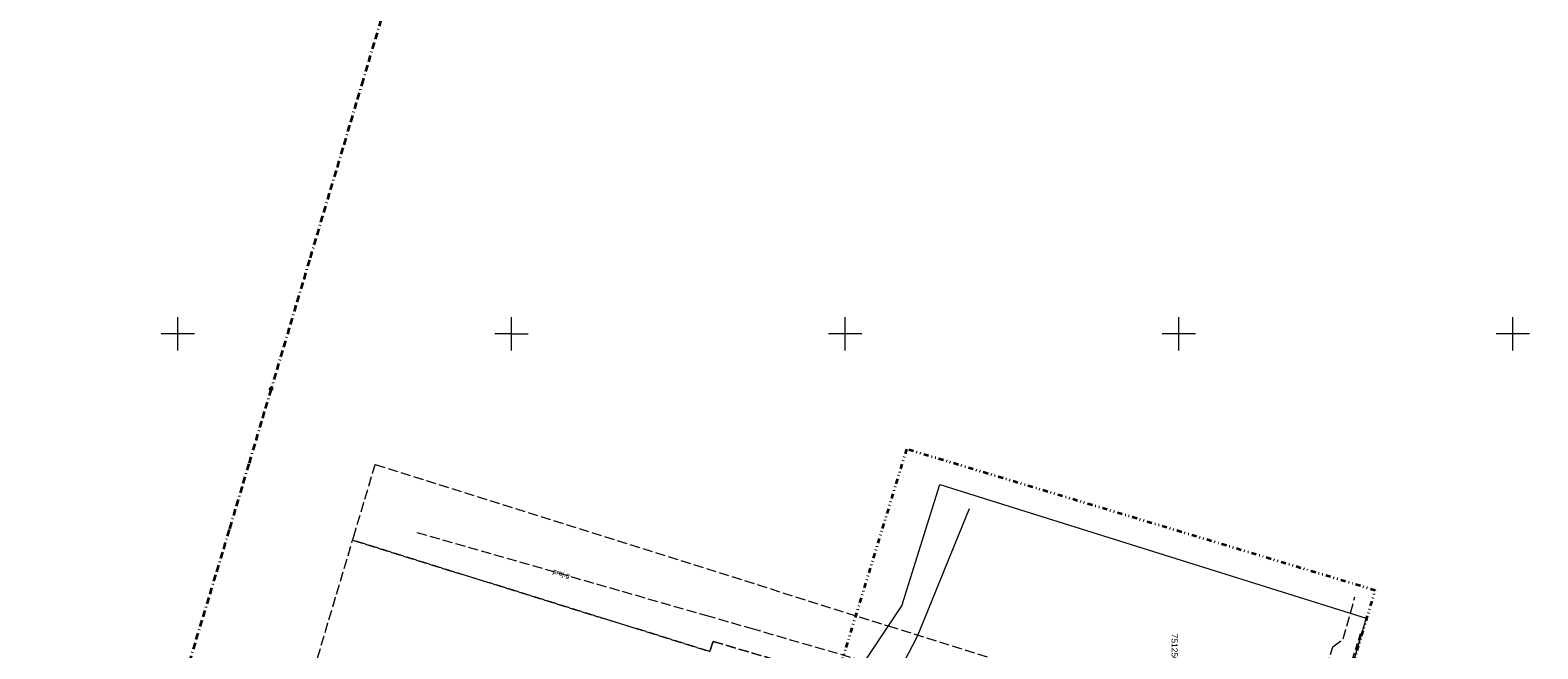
# Model space of a CAD drawing. Extents: x 7503703 to 7518012, y 5690450 to 5705715.
# Tile 15 of 50: x 7512328 to 7512554, y 5697003 to 5697095. Entities that reach past the tile are written whole.
import ezdxf
from ezdxf.enums import TextEntityAlignment as Align

# ---------------------------------------------------------------- set-up
doc = ezdxf.new("R2010")
doc.units = 0
for name, pattern in [('DWUKROPK1_5-3', [2.23, 0.75, -0.46, 0.05, -0.46, 0.05, -0.46]), ('KROPK2-2-2', [3.49, 1, -0.47, 0.05, -0.47, 1, -0.5]), ('PRZER1-1', [1, 0.5, -0.5]), ('PRZER2-1', [1.5, 1, -0.5]), ('PRZER3-1', [2, 1.5, -0.5])]:
    doc.linetypes.add(name, pattern=pattern)
doc.layers.get('0').update_dxf_attribs({"linetype": 'CONTINUOUS'})
for name, color, linetype, lineweight in [('EGDE', 7, 'CONTINUOUS', 18), ('EGPG', 7, 'CONTINUOUS', 18), ('GESGPB', 7, 'CONTINUOUS', 35), ('GESGPS', 7, 'CONTINUOUS', 35), ('OTKC', 7, 'CONTINUOUS', 18), ('Ramka sekcyjna', 7, 'CONTINUOUS', 18)]:
    doc.layers.add(name, color=color, linetype=linetype, lineweight=lineweight)
for name, color, linetype, lineweight, true_color in [('EGUG', 96, 'CONTINUOUS', 18, 0x008000), ('GESKLU', 96, 'CONTINUOUS', 18, 0x008000), ('SUEP', 1, 'CONTINUOUS', 18, 0xff0000), ('SUGP', 52, 'CONTINUOUS', 18, 0xbfbf00), ('SUGP_O', 52, 'CONTINUOUS', 18, 0xbfbf00)]:
    doc.layers.add(name, color=color, linetype=linetype, lineweight=lineweight, true_color=true_color)
doc.styles.add('Arial', font='arial.ttf')

# ---------------------------------------------------------------- blocks, each defined once
blk = doc.blocks.new('D_GEPPGD1_2')
blk.add_hatch(color=0).paths.add_polyline_path([(0, -0.045), (0.013906, -0.042798), (0.02645, -0.036406), (0.036406, -0.02645), (0.042798, -0.013906), (0.045, 0), (0.042798, 0.013906), (0.036406, 0.02645), (0.02645, 0.036406), (0.013906, 0.042798), (0, 0.045), (-0.013906, 0.042798), (-0.02645, 0.036406), (-0.036406, 0.02645), (-0.042798, 0.013906), (-0.045, 0), (-0.042798, -0.013906), (-0.036406, -0.02645), (-0.02645, -0.036406), (-0.013906, -0.042798)])
blk = doc.blocks.new('D_GEPPGO1_2')
blk.add_hatch(color=0).paths.add_polyline_path([(0, -0.045), (0.013906, -0.042798), (0.02645, -0.036406), (0.036406, -0.02645), (0.042798, -0.013906), (0.045, 0), (0.042798, 0.013906), (0.036406, 0.02645), (0.02645, 0.036406), (0.013906, 0.042798), (0, 0.045), (-0.013906, 0.042798), (-0.02645, 0.036406), (-0.036406, 0.02645), (-0.042798, 0.013906), (-0.045, 0), (-0.042798, -0.013906), (-0.036406, -0.02645), (-0.02645, -0.036406), (-0.013906, -0.042798)])
blk = doc.blocks.new('D_GEPPGO1_1')
at = {"color": 0}
blk.add_lwpolyline([(0, 0.25), (0.077254, 0.237764), (0.146946, 0.202254), (0.202254, 0.146946), (0.237764, 0.077254), (0.25, 0), (0.237764, -0.077254), (0.202254, -0.146946), (0.146946, -0.202254), (0.077254, -0.237764), (0, -0.25), (-0.077254, -0.237764), (-0.146946, -0.202254), (-0.202254, -0.146946), (-0.237764, -0.077254), (-0.25, 0), (-0.237764, 0.077254), (-0.202254, 0.146946), (-0.146946, 0.202254), (-0.077254, 0.237764)], close=True, dxfattribs=at)

msp = doc.modelspace()

# ---------------------------------------------------------------- linework, layer by layer
at = {"layer": 'EGDE', "color": 7, "linetype": 'Continuous', "lineweight": 18, "elevation": 10.22}
msp.add_lwpolyline([(7512450.29, 5696997), (7512458.49, 5697009.3), (7512464.17, 5697027.43), (7512477.71, 5697023.2), (7512528.03, 5697007.44), (7512521.99, 5696986.96), (7512517.47, 5696971.64), (7512515.05, 5696963.51), (7512446.5, 5696985.07)], close=True, dxfattribs=at)
at = {"layer": 'EGUG', "color": 96, "linetype": 'PRZER1-1', "lineweight": 18, "true_color": 0x008000, "elevation": 10.08}
for points in [[(7512450.85, 5696997.83), (7512430.21, 5697003.95), (7512429.7, 5697002.44), (7512376.2, 5697019.1), (7512376.32, 5697019.52), (7512379.59, 5697030.45), (7512456.47, 5697006.27), (7512471.39, 5697001.59)], [(7512365.79, 5696984.2), (7512376.2, 5697019.1), (7512429.7, 5697002.44), (7512430.21, 5697003.95), (7512450.85, 5696997.83)]]:
    msp.add_lwpolyline(points, dxfattribs=at)
at = {"layer": 'GESGPB', "color": 7, "linetype": 'DWUKROPK1_5-3', "lineweight": 35, "elevation": 10.1}
msp.add_lwpolyline([(7512529.41, 5697011.58), (7512459.18, 5697032.74), (7512448.71, 5696998.47), (7512442.53, 5696978.24), (7512438.78, 5696965.78), (7512438.06, 5696963.39), (7512435.54, 5696954.52), (7512455.42, 5696948.53), (7512506.04, 5696933.27), (7512513.45, 5696958.15), (7512517.45, 5696971.65), (7512521.99, 5696986.96)], close=True, dxfattribs=at)
at = {"layer": 'GESGPS', "color": 7, "linetype": 'KROPK2-2-2', "lineweight": 35, "elevation": 10.1}
msp.add_lwpolyline([(7512383.47, 5697107.22), (7512377.76, 5697088.03), (7512369.73, 5697061.08), (7512363.98, 5697041.75), (7512362.55, 5697036.95), (7512360.64, 5697030.53), (7512357.71, 5697020.69), (7512334.65, 5696944.43), (7512327.89, 5696922.09), (7512336.52, 5696918.9), (7512345.33, 5696915.64), (7512353.88, 5696944.29), (7512394.33, 5696932.75), (7512407.77, 5696928.92), (7512426.9, 5696923.41), (7512434.03, 5696945.82), (7512435.99, 5696952), (7512639.72, 5696890.87)], dxfattribs=at)
at = {"layer": 'GESKLU', "color": 96, "linetype": 'PRZER3-1', "lineweight": 18, "true_color": 0x008000, "elevation": 10.06}
for points in [[(7512450.85, 5696997.83), (7512430.21, 5697003.95), (7512429.7, 5697002.44), (7512376.2, 5697019.1), (7512376.32, 5697019.52), (7512379.59, 5697030.45), (7512456.47, 5697006.27), (7512471.39, 5697001.59)], [(7512365.79, 5696984.2), (7512376.2, 5697019.1), (7512429.7, 5697002.44), (7512430.21, 5697003.95), (7512450.85, 5696997.83)]]:
    msp.add_lwpolyline(points, dxfattribs=at)
at = {"layer": 'OTKC', "color": 7, "linetype": 'PRZER2-1', "lineweight": 18, "elevation": 10.18}
msp.add_lwpolyline([(7512527.14, 5697005.06), (7512517.48, 5696974.79), (7512519.97, 5696974.01), (7512527.97, 5696998.69)], dxfattribs=at)
at = {"layer": 'Ramka sekcyjna', "color": 7, "linetype": 'Continuous', "lineweight": 18, "elevation": 100, "flags": 128}
for points in [[(7512350, 5697047.5), (7512350, 5697052.5)], [(7512400, 5697047.5), (7512400, 5697052.5)], [(7512400, 5697047.5), (7512400, 5697052.5)], [(7512450, 5697047.5), (7512450, 5697052.5)], [(7512500, 5697047.5), (7512500, 5697052.5)], [(7512550, 5697047.5), (7512550, 5697052.5)], [(7512352.5, 5697050), (7512347.5, 5697050)], [(7512400, 5697050), (7512397.5, 5697050)], [(7512400, 5697050), (7512402.5, 5697050)], [(7512452.5, 5697050), (7512447.5, 5697050)], [(7512502.5, 5697050), (7512497.5, 5697050)], [(7512552.5, 5697050), (7512547.5, 5697050)]]:
    msp.add_lwpolyline(points, dxfattribs=at)
at = {"layer": 'SUEP', "color": 1, "linetype": 'Continuous', "lineweight": 18, "true_color": 0xff0000, "elevation": 10.14}
msp.add_lwpolyline([(7512468.58, 5697023.8), (7512460.79, 5697004.7), (7512455.96, 5696995.45), (7512452.94, 5696985.9), (7512451.52, 5696976.19), (7512468.19, 5696970.56), (7512489.34, 5696964.3), (7512490.73, 5696966.94), (7512507.6, 5696961.72)], dxfattribs=at)
at = {"layer": 'SUGP', "color": 52, "linetype": 'PRZER3-1', "lineweight": 18, "true_color": 0xbfbf00, "elevation": 10.14}
for points in [[(7512385.84, 5697020.28), (7512429.08, 5697007.87), (7512435.85, 5697005.93), (7512466.69, 5696996.98), (7512491.43, 5696989.23), (7512516.16, 5696981.48)], [(7512516.16, 5696981.48), (7512519.6, 5696992.55), (7512521.45, 5696998.2), (7512523.06, 5697003.12), (7512524.61, 5697004.32), (7512526.35, 5697010.62)]]:
    msp.add_lwpolyline(points, dxfattribs=at)

# ---------------------------------------------------------------- block references
at = {"layer": 'EGPG', "color": 7, "linetype": 'Continuous', "lineweight": 18}
for name, p in [('D_GEPPGO1_2', (7512377.76, 5697088.03, 10.24)), ('D_GEPPGO1_2', (7512369.73, 5697061.08, 10.24)), ('D_GEPPGO1_1', (7512363.98, 5697041.75, 10.24)), ('D_GEPPGO1_2', (7512362.55, 5697036.95, 10.24)), ('D_GEPPGO1_2', (7512360.64, 5697030.53, 10.24)), ('D_GEPPGD1_2', (7512379.59, 5697030.45, 10.24)), ('D_GEPPGD1_2', (7512464.17, 5697027.43, 10.24)), ('D_GEPPGD1_2', (7512477.71, 5697023.2, 10.24)), ('D_GEPPGO1_2', (7512357.71, 5697020.69, 10.24)), ('D_GEPPGD1_2', (7512376.32, 5697019.52, 10.24)), ('D_GEPPGD1_2', (7512376.2, 5697019.1, 10.24)), ('D_GEPPGD1_2', (7512458.49, 5697009.3, 10.24)), ('D_GEPPGD1_2', (7512528.03, 5697007.44, 10.24))]:
    msp.add_blockref(name, p, dxfattribs=at)

# ---------------------------------------------------------------- texts
at = {"layer": 'Ramka sekcyjna', "color": 7, "linetype": 'Continuous', "lineweight": 0, "style": 'Arial'}
msp.add_text('7512500', height=0.9, rotation=270, dxfattribs=at).set_placement((7512499.79, 5697000.21, 100), align=Align.TOP_RIGHT)
at = {"layer": 'SUGP_O', "color": 52, "linetype": 'Continuous', "lineweight": 0, "true_color": 0xbfbf00, "style": 'Arial'}
msp.add_text('proj.g', height=0.75, rotation=343.9864, dxfattribs=at).set_placement((7512407.38, 5697013.79, 10.8), align=Align.CENTER)

doc.saveas('drawing.dxf')
